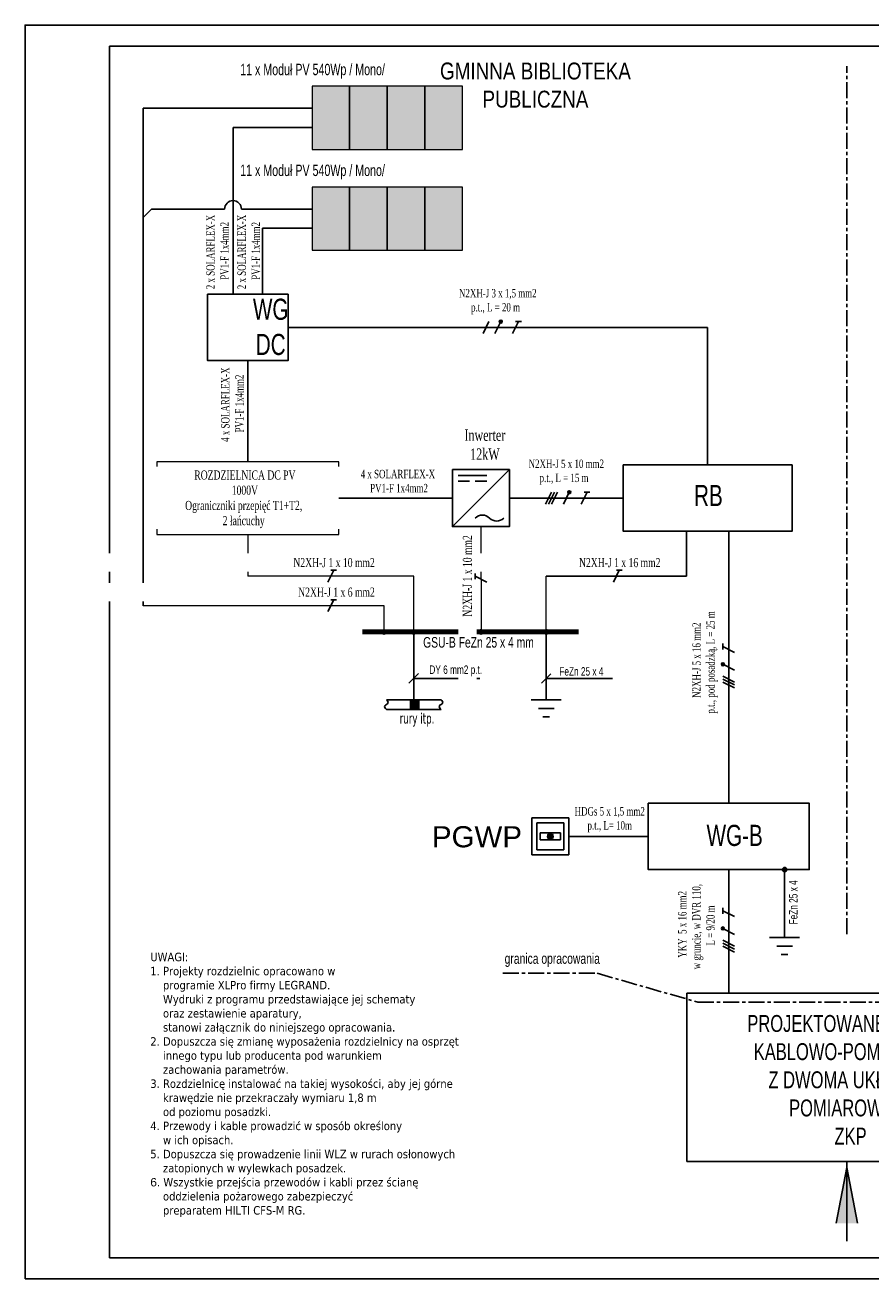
# Model space of a CAD drawing. Header units: inches. Extents: x 6268 to 12323, y 5221 to 42059.
# Tile 97 of 98: x 7968 to 9972, y 39089 to 42059. Entities that reach past the tile are written whole.
import ezdxf
from ezdxf.enums import TextEntityAlignment as Align

# ---------------------------------------------------------------- set-up
doc = ezdxf.new("R2010")
doc.units = ezdxf.units.IN
doc.header["$MEASUREMENT"] = 0
doc.linetypes.add('CENTER', pattern=[2, 1.25, -0.25, 0.25, -0.25])
doc.layers.add('2DE_NUMEL', color=1, linetype='Continuous', lineweight=20)
doc.layers.add('CP_LINENORM', color=253, linetype='Continuous')
doc.styles.add('CP_ATTR', font='romans.shx')
doc.styles.add('Romans', font='romans.shx', dxfattribs={"width": 0.7})
doc.styles.get("Standard").update_dxf_attribs({"font": 'txt.shx'})

# ---------------------------------------------------------------- blocks, each defined once
blk = doc.blocks.new('A3_POZIOM')
at = {"linetype": 'Continuous'}
blk.add_lwpolyline([(-395, 0), (0, 0), (0, 287), (-395, 287)], close=True, dxfattribs=at)
at = {"layer": 'CP_LINENORM', "linetype": 'Continuous'}
blk.add_lwpolyline([(-415, -5), (5, -5), (5, 292), (-415, 292)], close=True, dxfattribs=at)
blk.add_lwpolyline([(-185, -5), (-185, 0)], dxfattribs=at)
blk = doc.blocks.new('CPEL_2576')
h = blk.add_hatch(color=256)
h.paths.add_polyline_path([(0.15, 0.2, 0.284079), (0.122, 0.245), (0.078, 0.155, 0.557537)])
h.paths.add_polyline_path([(0.122, 0.245, 0.557537), (0.05, 0.2, 0.284079), (0.078, 0.155)])
for p, q in [((-0.7, -0.2), (-0.5, 0.2)), ((-0.6, -0.2), (-0.4, 0.2)), ((-0.5, -0.2), (-0.3, 0.2)), ((-0.1, -0.2), (0.1, 0.2)), ((0.5, -0.2), (0.7, 0.2)), ((0.6, 0.2), (0.8, 0.2))]:
    blk.add_line(p, q)
blk.add_circle((0.1, 0.2), 0.05)
at = {"linetype": 'ByBlock', "style": 'CP_ATTR', "flags": 9}
for tag, p in [('NAME', (-0.092, -0.018)), ('GROUP', (-0.092, -0.018)), ('NUMBER', (-0.092, -0.018)), ('PRODUCER', (-0.092, -0.018)), ('ARTICLE', (-0.092, -0.018)), ('CHARACTER', (-0.092, -0.018)), ('VOLTAGE', (-0.092, -0.019)), ('WEIGHT', (-0.092, -0.018)), ('OTHER', (-0.092, -0.018)), ('PRODUCT-TYPE', (-0.092, -0.019)), ('ORDER-NO', (-0.092, -0.019)), ('POWER', (-0.092, -0.019))]:
    blk.add_attdef(tag, text='', height=0.00005, dxfattribs=at).set_placement(p, align=Align.MIDDLE_LEFT)
blk = doc.blocks.new('CPEL_1940')
for p, q in [((0.5, 0.5), (-0.5, -0.5)), ((-0.4, 0.4), (0.1, 0.4)), ((-0.4, 0.3), (-0.2, 0.3)), ((-0.1, 0.3), (0.1, 0.3))]:
    blk.add_line(p, q)
blk.add_lwpolyline([(-0.5, 0.5), (0.5, 0.5), (0.5, -0.5), (-0.5, -0.5)], close=True)
for centre, start, end in [((0.025, -0.475), 45, 135), ((0.275, -0.225), 225, 315)]:
    blk.add_arc(centre, 0.177, start, end)
at = {"linetype": 'ByBlock', "style": 'CP_ATTR', "flags": 9}
for tag, p in [('NAME', (-0.092, -0.018)), ('GROUP', (-0.092, -0.018)), ('NUMBER', (-0.092, -0.018)), ('PRODUCER', (-0.092, -0.018)), ('ARTICLE', (-0.092, -0.018)), ('CHARACTER', (-0.092, -0.018)), ('VOLTAGE', (-0.092, -0.019)), ('WEIGHT', (-0.092, -0.018)), ('OTHER', (-0.092, -0.018)), ('PRODUCT-TYPE', (-0.092, -0.019)), ('ORDER-NO', (-0.092, -0.019)), ('POWER', (-0.092, -0.019))]:
    blk.add_attdef(tag, text='', height=0.00005, dxfattribs=at).set_placement(p, align=Align.MIDDLE_LEFT)
blk = doc.blocks.new('CPEL_2574')
for p, q in [((-0.1, -0.2), (0.1, 0.2)), ((0, 0.2), (0.2, 0.2))]:
    blk.add_line(p, q)
at = {"linetype": 'ByBlock', "style": 'CP_ATTR', "flags": 9}
for tag, p in [('NAME', (-0.092, -0.018)), ('GROUP', (-0.092, -0.018)), ('NUMBER', (-0.092, -0.018)), ('PRODUCER', (-0.092, -0.018)), ('ARTICLE', (-0.092, -0.018)), ('CHARACTER', (-0.092, -0.018)), ('VOLTAGE', (-0.092, -0.019)), ('WEIGHT', (-0.092, -0.018)), ('OTHER', (-0.092, -0.018)), ('PRODUCT-TYPE', (-0.092, -0.019)), ('ORDER-NO', (-0.092, -0.019)), ('POWER', (-0.092, -0.019))]:
    blk.add_attdef(tag, text='', height=0.00005, dxfattribs=at).set_placement(p, align=Align.MIDDLE_LEFT)

msp = doc.modelspace()

# ---------------------------------------------------------------- hatches: boundary and pattern name
at = {"lineweight": 13, "ltscale": 0.2}
h = msp.add_hatch(color=256, dxfattribs=at)
h.set_gradient(color1=(14, 77, 237), one_color=1, tint=1)
h.paths.add_polyline_path([(8915.339, 41914.07), (9004.439, 41914.07), (9004.439, 41764.67), (8915.339, 41764.67)])
h = msp.add_hatch(color=256, dxfattribs=at)
h.set_gradient(color1=(14, 77, 237), one_color=1, tint=1)
h.paths.add_polyline_path([(8648.039, 41675.256), (8737.139, 41675.256), (8737.139, 41525.856), (8648.039, 41525.856)])
h = msp.add_hatch(color=256, dxfattribs=at)
h.set_gradient(color1=(14, 77, 237), one_color=1, tint=1)
h.paths.add_polyline_path([(8737.139, 41675.256), (8826.239, 41675.256), (8826.239, 41525.856), (8737.139, 41525.856)])
h = msp.add_hatch(color=256, dxfattribs=at)
h.set_gradient(color1=(14, 77, 237), one_color=1, tint=1)
h.paths.add_polyline_path([(8826.239, 41675.256), (8915.339, 41675.256), (8915.339, 41525.856), (8826.239, 41525.856)])
h = msp.add_hatch(color=256, dxfattribs=at)
h.set_gradient(color1=(14, 77, 237), one_color=1, tint=1)
h.paths.add_polyline_path([(8915.339, 41675.256), (9004.439, 41675.256), (9004.439, 41525.856), (8915.339, 41525.856)])
h = msp.add_hatch(color=256)
h.paths.add_polyline_path([(9098.68, 41356.643, 0.28407904), (9096.745, 41359.773), (9093.615, 41353.512, 0.55753652)])
h.paths.add_polyline_path([(9096.745, 41359.773, 0.55753652), (9091.68, 41356.643, 0.28407904), (9093.615, 41353.512)])
h = msp.add_hatch(color=256)
h.paths.add_polyline_path([(8813.743, 40621.511), (8818.845, 40621.512), (8818.846, 40616.41, -0.41421356)])
h.paths.add_polyline_path([(8823.946, 40621.513), (8813.743, 40621.511, -1)])
h.paths.add_polyline_path([(8818.845, 40621.512), (8823.946, 40621.513, -0.41421356), (8818.846, 40616.41)])
h = msp.add_hatch(color=256)
h.paths.add_polyline_path([(8883.743, 40621.497), (8888.845, 40621.498), (8888.846, 40616.396, -0.41421356)])
h.paths.add_polyline_path([(8893.946, 40621.499), (8883.743, 40621.497, -1)])
h.paths.add_polyline_path([(8888.845, 40621.498), (8893.946, 40621.499, -0.41421356), (8888.846, 40616.396)])
h = msp.add_hatch(color=256)
h.paths.add_polyline_path([(9197.649, 40621.766), (9202.751, 40621.767), (9202.752, 40616.666, -0.41421356)])
h.paths.add_polyline_path([(9207.852, 40621.768), (9197.649, 40621.766, -1)])
h.paths.add_polyline_path([(9202.751, 40621.767), (9207.852, 40621.768, -0.41421356), (9202.752, 40616.666)])
msp.add_hatch(color=256).paths.add_polyline_path([(8881.303, 40460.962), (8900.662, 40460.966), (8900.667, 40438.25), (8881.308, 40438.246)])
h = msp.add_hatch(color=256)
edge = h.paths.add_edge_path()
edge.add_arc((9212.478, 40137.49), 6.826, 540, 720)
edge.add_arc((9212.478, 40137.49), 6.826, 720, 900)
h = msp.add_hatch(color=256)
h.paths.add_polyline_path([(9762.158, 40058.895), (9767.26, 40058.896), (9767.261, 40053.795, -0.41421356)])
h.paths.add_polyline_path([(9772.361, 40058.897), (9762.158, 40058.895, -1)])
h.paths.add_polyline_path([(9767.26, 40058.896), (9772.361, 40058.897, -0.41421356), (9767.261, 40053.795)])
h = msp.add_hatch(color=256)
h.paths.add_polyline_path([(9914.599, 39221.121), (9940.111, 39221.121), (9914.599, 39353.27)])
h.paths.add_polyline_path([(9914.599, 39353.27), (9889.086, 39221.121), (9914.599, 39221.121)])

# ---------------------------------------------------------------- linework, layer by layer
at = {"linetype": 'CENTER', "ltscale": 30}
for p, q in [((9914.599, 39906.149, 5.84), (9914.599, 41961.504, 5.84)), ((9100.17, 39813.127), (9323.53, 39813.127)), ((9323.53, 39813.127), (9562.077, 39744.62)), ((9562.077, 39744.62), (10267.12, 39744.62))]:
    msp.add_line(p, q, dxfattribs=at)
for p, q in [((8648.039, 41862.012, 0.834), (8248.039, 41862.012, 0.834)), ((8460.964, 41421.578, 0.834), (8460.964, 41816.729, 0.834)), ((8648.039, 41816.729, 0.834), (8460.964, 41816.729, 0.834)), ((8248.039, 41603.198, 0.834), (8268.039, 41623.198, 0.834)), ((8440.964, 41623.198, 0.834), (8268.039, 41623.198, 0.834)), ((8648.039, 41623.198, 0.834), (8480.964, 41623.198, 0.834)), ((8530.964, 41421.578, 0.834), (8530.964, 41577.914, 0.834)), ((8648.039, 41577.914, 0.834), (8530.964, 41577.914, 0.834)), ((8591.329, 41342.643, 0.834), (9585.03, 41342.643, 0.834)), ((9053.18, 41328.643, 0.834), (9067.18, 41356.643, 0.834)), ((9081.18, 41328.643, 0.834), (9095.18, 41356.643, 0.834)), ((9123.18, 41328.643, 0.834), (9137.18, 41356.643, 0.834)), ((9130.18, 41356.643, 0.834), (9144.18, 41356.643, 0.834)), ((9585.03, 41342.643, 0.834), (9585.03, 41017.162, 0.834)), ((8495.964, 41024.715, 0.834), (8495.964, 41264.388, 0.834)), ((9535.03, 40859.974, 0.834), (9535.03, 40753.659, 0.834)), ((9635.03, 40859.974, 0.834), (9635.03, 40216.084, 0.834)), ((9202.751, 40753.659, 0.834), (9535.03, 40753.659, 0.834)), ((8888.845, 40621.83, 0.834), (8888.877, 40460.963, 0.834)), ((9202.751, 40621.767, 0.834), (9202.719, 40460.9, 0.834)), ((8900.094, 40522.965, 0.834), (8877.627, 40500.498, 0.834)), ((8888.861, 40511.732, 0.834), (9045.762, 40511.732, 0.834)), ((9214, 40522.641, 0.834), (9191.533, 40500.174, 0.834)), ((9202.761, 40511.458, 0.834), (9359.662, 40511.458, 0.834)), ((8953.625, 40460.976, 0.834), (8824.129, 40460.95, 0.834)), ((8881.303, 40460.962, 0.834), (8881.308, 40438.246, 0.834)), ((8900.662, 40460.966, 0.834), (8900.667, 40438.25, 0.834)), ((9238.325, 40460.893, 0.834), (9167.112, 40460.907, 0.834)), ((8953.63, 40438.261, 0.834), (8824.133, 40438.235, 0.834)), ((9202.714, 40440.651, 0.834), (9184.14, 40440.654, 0.834)), ((9202.71, 40420.401, 0.834), (9194.623, 40420.402, 0.834)), ((9202.71, 40420.401, 0.834), (9210.798, 40420.399, 0.834)), ((9202.714, 40440.651, 0.834), (9221.289, 40440.647, 0.834)), ((9168.478, 40181.49, 0.834), (9256.478, 40181.49, 0.834)), ((9168.478, 40093.49, 0.834), (9168.478, 40181.49, 0.834)), ((9256.478, 40181.49, 0.834), (9256.478, 40093.49, 0.834)), ((9180.478, 40169.49, 0.834), (9244.478, 40169.49, 0.834)), ((9180.478, 40105.49, 0.834), (9180.478, 40169.49, 0.834)), ((9244.478, 40169.49, 0.834), (9244.478, 40105.49, 0.834)), ((9188.478, 40145.49, 0.834), (9236.478, 40145.49, 0.834)), ((9188.478, 40129.49, 0.834), (9188.478, 40145.49, 0.834)), ((9236.478, 40129.49, 0.834), (9188.478, 40129.49, 0.834)), ((9236.478, 40145.49, 0.834), (9236.478, 40129.49, 0.834)), ((9256.478, 40093.49, 0.834), (9168.478, 40093.49, 0.834)), ((9244.478, 40105.49, 0.834), (9180.478, 40105.49, 0.834)), ((9635.03, 39765.834, 4.516), (9635.03, 40058.896, 0.834)), ((9767.26, 40058.896, 0.834), (9767.228, 39898.03, 0.834)), ((9802.834, 39898.023, 0.834), (9731.621, 39898.037, 0.834)), ((9767.223, 39877.78, 0.834), (9748.649, 39877.784, 0.834)), ((9767.219, 39857.53, 0.834), (9759.132, 39857.532, 0.834)), ((9767.219, 39857.53, 0.834), (9775.307, 39857.529, 0.834)), ((9767.223, 39877.78, 0.834), (9785.798, 39877.776, 0.834)), ((9535.771, 39367.748, 290.885), (9535.771, 39765.834, 5.84)), ((9535.771, 39765.834, 5.84), (10293.426, 39765.834, 5.84)), ((10293.426, 39367.748, 5.84), (9535.771, 39367.748, 5.84)), ((9914.599, 39353.27, 5.84), (9889.086, 39221.121, 5.84)), ((9914.599, 39367.748, 5.84), (9914.599, 39178.97, 5.84)), ((9914.599, 39353.27, 5.84), (9940.111, 39221.121, 5.84))]:
    msp.add_line(p, q)
at = {"linetype": 'ByBlock'}
for p, q in [((9115.788, 40938.568, 0.834), (9385.03, 40938.568, 0.834)), ((9256.478, 40137.49, 0.834), (9444.299, 40137.49, 0.834))]:
    msp.add_line(p, q, dxfattribs=at)
at = {"lineweight": 13, "ltscale": 0.2}
for p, q in [((9048.288, 40871.068, 0.834), (9048.344, 40621.798, 0.834)), ((8888.845, 40621.83, 0.834), (8888.845, 40753.722, 0.834)), ((9202.751, 40621.767, 0.834), (9202.751, 40753.659, 0.834))]:
    msp.add_line(p, q, dxfattribs=at)
at = {"lineweight": 80, "ltscale": 0.5}
msp.add_line((8767.762, 40621.854, 0.834), (9278.814, 40621.752, 0.834), dxfattribs=at)
at = {"lineweight": 13, "ltscale": 0.2, "elevation": 0.834}
for points in [[(9004.439, 41914.07), (8915.339, 41914.07), (8915.339, 41764.67), (9004.439, 41764.67), (9004.439, 41914.07)], [(8737.139, 41675.256), (8648.039, 41675.256), (8648.039, 41525.856), (8737.139, 41525.856), (8737.139, 41675.256)], [(8826.239, 41675.256), (8737.139, 41675.256), (8737.139, 41525.856), (8826.239, 41525.856), (8826.239, 41675.256)], [(8915.339, 41675.256), (8826.239, 41675.256), (8826.239, 41525.856), (8915.339, 41525.856), (8915.339, 41675.256)], [(9004.439, 41675.256), (8915.339, 41675.256), (8915.339, 41525.856), (9004.439, 41525.856), (9004.439, 41675.256)]]:
    msp.add_lwpolyline(points, dxfattribs=at)
at = {"linetype": 'ByBlock', "elevation": 0.834}
for points in [[(8400.598, 41421.574), (8591.329, 41421.581), (8591.329, 41264.393), (8400.598, 41264.386)], [(9385.03, 41017.162), (9785.03, 41017.162), (9785.03, 40859.974), (9385.03, 40859.974)], [(9444.299, 40216.084), (9825.762, 40216.084), (9825.762, 40058.896), (9444.299, 40058.896)]]:
    msp.add_lwpolyline(points, close=True, dxfattribs=at)
at = {"lineweight": 13, "ltscale": 0.2, "elevation": 0.834}
msp.add_lwpolyline([(8711.545, 41024.715), (8280.382, 41024.715), (8280.382, 40852.421), (8711.545, 40852.421)], close=True, dxfattribs=at)
for centre, radius in [((9095.18, 41356.643, 0.834), 3.5), ((8818.845, 40621.512, 0.834), 5.101), ((8888.845, 40621.498, 0.834), 5.101), ((9202.751, 40621.767, 0.834), 5.101), ((9767.26, 40058.896, 0.834), 5.101)]:
    msp.add_circle(centre, radius)
msp.add_arc((8460.964, 41623.198, 0.834), 20, 0, 180)
msp.add_ellipse((9212.478, 40137.49, 0.834), major_axis=(-4.827, 4.827), ratio=1, start_param=3.92699082, end_param=10.21017612)
for points in [[(8824.133, 40438.235, 0.834), (8820.165, 40446.925, 0.834), (8827.999, 40453.374, 0.834), (8824.129, 40460.95, 0.834)], [(8953.63, 40438.261, 0.834), (8949.661, 40446.951, 0.834), (8957.496, 40453.4, 0.834), (8953.625, 40460.976, 0.834)]]:
    msp.add_spline(points, degree=3)

# ---------------------------------------------------------------- block references
at = {"xscale": 9.999, "yscale": 9.999, "zscale": 1.01}
msp.add_blockref('A3_POZIOM', (12118.078, 39139.305), dxfattribs=at)
at = {"linetype": 'Continuous', "ltscale": 0.25, "xscale": 70, "yscale": 70, "zscale": 70}
for p, rotation in [((9250.409, 40938.568, 0.834), 359.9999999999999), ((9635.03, 40538.029, 3.902), 89.99999999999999), ((9635.03, 39912.365, 5.743), 89.99999999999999)]:
    msp.add_blockref('CPEL_2576', p, dxfattribs=dict(at, rotation=rotation))

# ---------------------------------------------------------------- texts
at = {"ltscale": 24, "insert": (9409.436, 41970.242, 2.03), "char_height": 40, "attachment_point": 3}
msp.add_mtext('\\pxqc;{\\fArial|b0|i0|c238|p0;\\W0.8;GMINNA BIBLIOTEKA \\PPUBLICZNA}', dxfattribs=at)
at = {"char_height": 20, "attachment_point": 5, "rotation": 90, "style": 'Romans'}
for s, insert in [('{\\fTimes New Roman|b0|i0|c238|p18;2 x SOLARFLEX-X\\P PV1-F 1x4mm2}', (8424.514, 41521.558, 0.834)), ('{\\fTimes New Roman|b0|i0|c238|p18;2 x SOLARFLEX-X\\P PV1-F 1x4mm2}', (8498.453, 41521.558, 0.834)), ('{\\fTimes New Roman|b0|i0|c238|p18;4 x SOLARFLEX-X\\P PV1-F 1x4mm2}', (8459.514, 41160.006, 0.834)), ('{\\fTimes New Roman|b0|i0|c238|p18;  N2XH-J 5 x 16 mm2\\Pp.t., pod posadzką, L = 25 m}', (9578.5, 40549.457, 3.902)), ('{\\fTimes New Roman|b0|i0|c238|p18;  YKY  5 x 16 mm2\\Pw gruncie, w DVR 110, \\P L = 9/20 m }', (9558.468, 39923.792, 5.743))]:
    msp.add_mtext(s, dxfattribs=dict(at, insert=insert))
at = {"char_height": 20, "attachment_point": 5, "style": 'Romans'}
for s, insert in [('{\\fTimes New Roman|b0|i0|c238|p18;  N2XH-J 3 x 1,5 mm2\\Pp.t., L = 20 m}', (9082.804, 41404.128, 2.03)), ('{\\fTimes New Roman|b0|i0|c238|p18;  N2XH-J 5 x 10 mm2\\Pp.t., L = 15 m}', (9245.033, 41000.053, 2.03)), ('{\\fTimes New Roman|b0|i0|c238|p18;4 x SOLARFLEX-X\\P PV1-F 1x4mm2}', (8851.47, 40978.774, 0.834)), ('{\\fTimes New Roman|b0|i0|c238|p18;HDGs 5 x 1,5 mm2\\Pp.t., L= 10m}', (9353.178, 40176.993, 0.834))]:
    msp.add_mtext(s, dxfattribs=dict(at, insert=insert))
at = {"ltscale": 0.5, "insert": (8501.315, 41410.971, 0.834), "char_height": 50, "attachment_point": 1, "style": 'Romans'}
msp.add_mtext('\\pxqc;{\\fArial|b0|i0|c238|p34;WG \\PDC}', dxfattribs=at)
at = {"ltscale": 0.5, "style": 'Romans'}
for s, insert, char_height, width, attachment_point in [('{\\fArial|b0|i0|c238|p34;RB }', (9552.954, 40969.868, 0.834), 50, 2405.0277, 1), ('\\fArial|b0|i0|c0|p0;DY 6 mm2 p.t.', (8926.043, 40542.32, 0.834), 20, 457.244, 1), ('{\\fArial|b0|i0|c238|p34;WG-B}', (9582.535, 40164.831, 0.834), 50, 2405.0277, 1), ('{\\fArial|b0|i0|c238|p34;PROJEKTOWANE ZŁĄCZE \\PKABLOWO-POMIAROWE\\P Z DWOMA UKŁADAMI \\PPOMIAROWYMI \\PZKP}', (9923.554, 39560.963, 5.84), 40, 1492.0086, 5)]:
    msp.add_mtext(s, dxfattribs=dict(at, insert=insert, char_height=char_height, width=width, attachment_point=attachment_point))
at = {"lineweight": 60, "ltscale": 0.5, "char_height": 25, "width": 919.1608, "attachment_point": 3, "rotation": 0.011484, "style": 'Romans'}
for s, insert in [('{\\fArial|b0|i0|c0|p0;GSU-B FeZn 25 x 4 mm}', (9173.407, 40609.612, 0.834)), ('{\\fArial|b0|i0|c0|p0;granica opracowania}', (9329.886, 39860.703, -2.977))]:
    msp.add_mtext(s, dxfattribs=dict(at, insert=insert))
at = {"insert": (9233.855, 40538.239, 0.834), "char_height": 20, "width": 2884.7407, "attachment_point": 1, "style": 'Romans'}
msp.add_mtext('\\fArial|b0|i0|c238|p34;FeZn 25 x 4', dxfattribs=at)
at = {"ltscale": 0.5, "insert": (8937.948, 40429.553, 0.834), "char_height": 25, "width": 457.24356, "attachment_point": 3, "rotation": 0.011484, "style": 'Romans'}
msp.add_mtext('{\\fTahoma|b0|i0|c238|p34;rury itp.}', dxfattribs=at)
at = {"insert": (9777.941, 39928.961, 0.834), "char_height": 20, "width": 2884.7407, "attachment_point": 1, "rotation": 90, "style": 'Romans'}
msp.add_mtext('\\fArial|b0|i0|c238|p34;FeZn 25 x 4', dxfattribs=at)
at = {"insert": (8265.117, 39861.837), "char_height": 20, "width": 755.18007, "attachment_point": 1}
msp.add_mtext('{\\fTahoma|b0|i0|c238|p34;UWAGI:\\P1. Projekty rozdzielnic opracowano w \\P    programie XLPro firmy LEGRAND.\\P    Wydruki z programu przedstawiające jej schematy\\P    oraz zestawienie aparatury, \\P    stanowi załącznik do niniejszego opracowania.\\P2. Dopuszcza się zmianę wyposażenia rozdzielnicy na osprzęt \\P    innego typu lub producenta pod warunkiem \\P    zachowania parametrów.\\P3. Rozdzielnicę instalować na takiej wysokości, aby jej górne \\P    krawędzie nie przekraczały wymiaru 1,8 m \\P    od poziomu posadzki. \\P4. Przewody i kable prowadzić w sposób określony\\P    w ich opisach.\\P5. Dopuszcza się prowadzenie linii WLZ w rurach osłonowych\\P    zatopionych w wylewkach posadzek.\\P\\fArial|b0|i0|c238|p34;6.\\fTahoma|b0|i0|c238|p34; Wszystkie przejścia przewodów i kabli przez ścianę \\P    oddzielenia pożarowego zabezpieczyć \\P    preparatem HILTI CFS-M RG.}', dxfattribs=at)
at = {"linetype": 'ByBlock', "style": 'CP_ATTR', "flags": 9}
for tag, p in [('NAME', (9081.743, 41341.364, 0.834)), ('CHARACTER', (9081.743, 41341.355, 0.834)), ('NUMBER', (9081.744, 41341.35, 0.834)), ('PRODUCT-TYPE', (9081.743, 41341.342, 0.834)), ('ORDER-NO', (9081.743, 41341.337, 0.834)), ('OTHER', (9081.756, 41341.364, 0.834)), ('PRODUCER', (9081.763, 41341.359, 0.834)), ('VOLTAGE', (9081.769, 41341.346, 0.834)), ('ARTICLE', (9081.771, 41341.364, 0.834)), ('WEIGHT', (9081.773, 41341.355, 0.834)), ('GROUP', (9081.774, 41341.351, 0.834)), ('POWER', (9081.774, 41341.337, 0.834))]:
    msp.add_attdef(tag, text='', height=0.0035, rotation=360, dxfattribs=at).set_placement(p, align=Align.MIDDLE_LEFT)
for tag, p in [('CHARACTER', (9205.122, 40136.019, 0.834)), ('ORDER-NO', (9205.122, 40135.998, 0.834)), ('NAME', (9205.122, 40136.028, 0.834)), ('NUMBER', (9205.122, 40136.013, 0.834)), ('PRODUCT-TYPE', (9205.122, 40136.004, 0.834)), ('OTHER', (9205.136, 40136.029, 0.834)), ('PRODUCER', (9205.144, 40136.024, 0.834)), ('VOLTAGE', (9205.151, 40136.009, 0.834)), ('ARTICLE', (9205.154, 40136.029, 0.834)), ('WEIGHT', (9205.156, 40136.019, 0.834)), ('GROUP', (9205.157, 40136.014, 0.834)), ('POWER', (9205.157, 40135.998, 0.834))]:
    msp.add_attdef(tag, text='', height=0.004, dxfattribs=at).set_placement(p, align=Align.MIDDLE_LEFT)
at = {"layer": '2DE_NUMEL', "color": 7, "insert": (8932.011, 40161.577, 2317.438), "char_height": 50, "width": 180.1422, "attachment_point": 1}
msp.add_mtext('\\fArial|b0|i0|c0|p32;PGWP', dxfattribs=at)

# ---------------------------------------------------------------- next in the draw order: texts
at = {"lineweight": 13, "ltscale": 0.2, "char_height": 27, "attachment_point": 5, "style": 'Romans', "bg_fill": 2}
for s, insert in [('\\pxsm1,ql;{\\fCentury Gothic|b0|i0|c238|p34;11 x Moduł PV 540Wp / Mono/ }', (8652.856, 41710.927, 0.834)), ('{\\fTimes New Roman|b0|i0|c238|p18;Inwerter\\P12kW}', (9057.453, 41065.021, 0.834))]:
    msp.add_mtext(s, dxfattribs=dict(at, insert=insert))
at = {"lineweight": 13, "ltscale": 0.2, "insert": (8486.233, 40935.784, 0.834), "char_height": 18, "width": 487.58355, "attachment_point": 5, "style": 'Romans', "bg_fill": 2}
msp.add_mtext('\\pxsm1,qc;{\\fTimes New Roman|b0|i0|c238|p18;\\H1.2x; ROZDZIELNICA DC PV\\P 1000V\\POgraniczniki przepięć T1+T2,\\P2 łańcuchy}', dxfattribs=at)

# ---------------------------------------------------------------- next in the draw order: hatches: boundary and pattern name
at = {"lineweight": 13, "ltscale": 0.2}
h = msp.add_hatch(color=256, dxfattribs=at)
h.set_gradient(color1=(14, 77, 237), one_color=1, tint=1)
h.paths.add_polyline_path([(8648.039, 41914.07), (8737.139, 41914.07), (8737.139, 41764.67), (8648.039, 41764.67)])
h = msp.add_hatch(color=256, dxfattribs=at)
h.set_gradient(color1=(14, 77, 237), one_color=1, tint=1)
h.paths.add_polyline_path([(8737.139, 41914.07), (8826.239, 41914.07), (8826.239, 41764.67), (8737.139, 41764.67)])
h = msp.add_hatch(color=256, dxfattribs=at)
h.set_gradient(color1=(14, 77, 237), one_color=1, tint=1)
h.paths.add_polyline_path([(8826.239, 41914.07), (8915.339, 41914.07), (8915.339, 41764.67), (8826.239, 41764.67)])

# ---------------------------------------------------------------- next in the draw order: linework, layer by layer
at = {"linetype": 'ByBlock'}
msp.add_line((8711.545, 40938.568, 0.834), (8980.788, 40938.568, 0.834), dxfattribs=at)
at = {"lineweight": 13, "ltscale": 0.2}
msp.add_line((8495.964, 40852.421, 0.834), (8495.964, 40753.722, 0.834), dxfattribs=at)
at = {"lineweight": 13, "ltscale": 0.2, "elevation": 0.834}
for points in [[(8737.139, 41914.07), (8648.039, 41914.07), (8648.039, 41764.67), (8737.139, 41764.67), (8737.139, 41914.07)], [(8826.239, 41914.07), (8737.139, 41914.07), (8737.139, 41764.67), (8826.239, 41764.67), (8826.239, 41914.07)], [(8915.339, 41914.07), (8826.239, 41914.07), (8826.239, 41764.67), (8915.339, 41764.67), (8915.339, 41914.07)]]:
    msp.add_lwpolyline(points, dxfattribs=at)

# ---------------------------------------------------------------- next in the draw order: block references
at = {"lineweight": 13, "ltscale": 0.2, "xscale": 134.9999999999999, "yscale": 134.9999999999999, "zscale": 540}
msp.add_blockref('CPEL_1940', (9048.288, 40938.568, 0.834), dxfattribs=at)

# ---------------------------------------------------------------- next in the draw order: texts
at = {"lineweight": 13, "ltscale": 0.2, "insert": (8652.856, 41949.742, 0.834), "char_height": 27, "attachment_point": 5, "style": 'Romans', "bg_fill": 2}
msp.add_mtext('\\pxsm1,ql;{\\fCentury Gothic|b0|i0|c238|p34;11 x Moduł PV 540Wp / Mono/ }', dxfattribs=at)
at = {"lineweight": 13, "ltscale": 0.2, "insert": (9005.261, 40850.793, 0.834), "char_height": 21.6, "width": 658.43073, "attachment_point": 3, "rotation": 90, "style": 'Romans', "bg_fill": 2}
msp.add_mtext('{\\fTimes New Roman|b0|i0|c238|p34;  N2XH-J 1 x 10 mm2}', dxfattribs=at)
at = {"lineweight": 13, "ltscale": 0.2, "insert": (8796.763, 40796.773, 0.834), "char_height": 21.6, "width": 658.43073, "attachment_point": 3, "style": 'Romans', "bg_fill": 2}
msp.add_mtext('{\\fTimes New Roman|b0|i0|c238|p34;  N2XH-J 1 x 10 mm2}', dxfattribs=at)

# ---------------------------------------------------------------- next in the draw order: hatches: boundary and pattern name
h = msp.add_hatch(color=256)
h.paths.add_polyline_path([(9043.187, 40621.72), (9048.289, 40621.721), (9048.29, 40616.619, -0.41421356)])
h.paths.add_polyline_path([(9053.39, 40621.722), (9043.187, 40621.72, -1)])
h.paths.add_polyline_path([(9048.289, 40621.721), (9053.39, 40621.722, -0.41421356), (9048.29, 40616.619)])

# ---------------------------------------------------------------- next in the draw order: linework, layer by layer
msp.add_line((8248.039, 41862.012, 0.834), (8248.039, 40683.722, 0.834))
at = {"lineweight": 13, "ltscale": 0.2}
msp.add_line((8888.845, 40753.722, 0.834), (8495.964, 40753.722, 0.834), dxfattribs=at)
msp.add_circle((9048.289, 40621.721, 0.834), 5.101)

# ---------------------------------------------------------------- next in the draw order: block references
at = {"ltscale": 0.5, "xscale": 70, "yscale": 70, "zscale": 70}
for p, rotation in [((8692.402, 40753.719, 0.834), 0.1030508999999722), ((9048.316, 40746.433, 0.834), 90.10305089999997)]:
    msp.add_blockref('CPEL_2574', p, dxfattribs=dict(at, rotation=rotation))

# ---------------------------------------------------------------- next in the draw order: texts
at = {"lineweight": 13, "ltscale": 0.2, "char_height": 21.6, "width": 658.43073, "attachment_point": 3, "style": 'Romans', "bg_fill": 2}
for s, insert in [('{\\fTimes New Roman|b0|i0|c238|p34;  N2XH-J 1 x 16 mm2}', (9473.251, 40796.714, 0.834)), ('{\\fTimes New Roman|b0|i0|c238|p34;  N2XH-J 1 x 6 mm2}', (8796.763, 40726.773, 0.834))]:
    msp.add_mtext(s, dxfattribs=dict(at, insert=insert))

# ---------------------------------------------------------------- next in the draw order: linework, layer by layer
at = {"lineweight": 13, "ltscale": 0.2}
for p, q in [((8818.845, 40683.722, 0.834), (8248.039, 40683.722, 0.834)), ((8818.845, 40621.83, 0.834), (8818.845, 40683.722, 0.834))]:
    msp.add_line(p, q, dxfattribs=at)

# ---------------------------------------------------------------- next in the draw order: block references
at = {"ltscale": 0.5, "xscale": 70, "yscale": 70, "zscale": 70, "rotation": 0.1030508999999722}
for p in [(9368.891, 40753.659, 0.834), (8692.402, 40683.719, 0.834)]:
    msp.add_blockref('CPEL_2574', p, dxfattribs=at)

doc.saveas('drawing.dxf')
